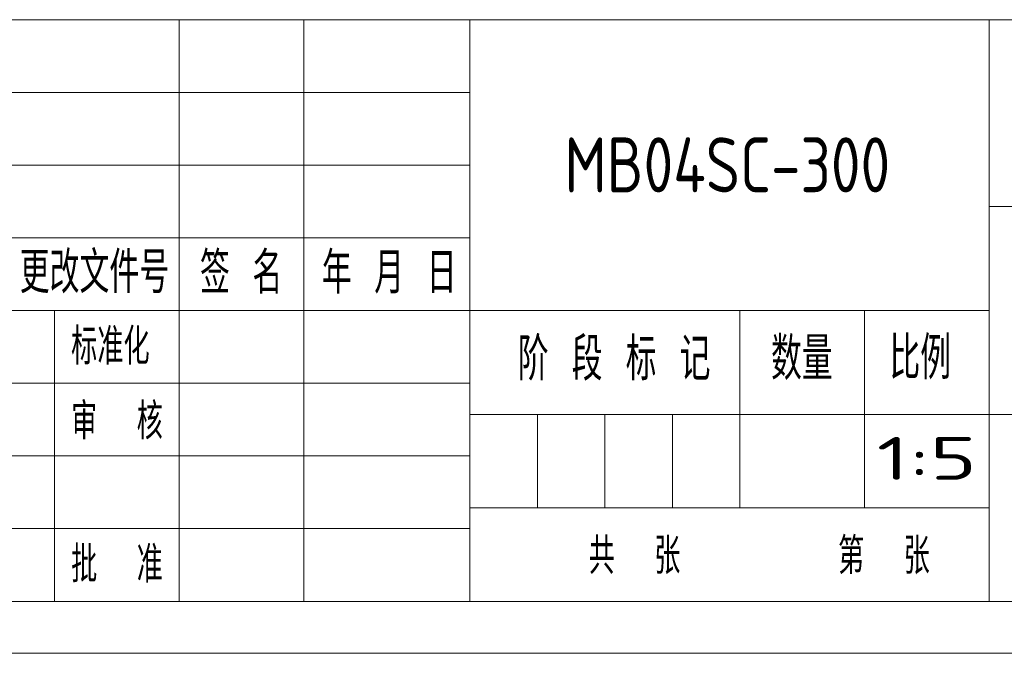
# Model space of a CAD drawing. Header units: millimetres. Extents: x 609 to 1177, y -109 to 470.
# Tile 2 of 40: x 731 to 916, y -109 to 10. Entities that reach past the tile are written whole.
import ezdxf
from ezdxf.enums import TextEntityAlignment as Align

# ---------------------------------------------------------------- set-up
doc = ezdxf.new("R2010")
doc.units = ezdxf.units.MM
for name, color, linetype, lineweight in [('1轮廓实线层', 7, 'Continuous', 18), ('2细线层', 4, 'Continuous', 13), ('6文字层', 3, 'Continuous', 13), ('L2', 6, 'Continuous', 13)]:
    doc.layers.add(name, color=color, linetype=linetype, lineweight=lineweight)
doc.styles.add('PC_TEXTSTYLE', font='ISOCP.SHX', dxfattribs={"width": 0.707, "bigfont": 'GBCBIG.SHX'})
doc.styles.add('标准汉字', font='gbenor.shx', dxfattribs={"bigfont": 'gbcbig.shx'})

msp = doc.modelspace()

# ---------------------------------------------------------------- linework, layer by layer
at = {"layer": '1轮廓实线层'}
for p, q in [((659.97963, 9.96263), (1010.97963, 9.96263)), ((659.97963, -99.23737), (1010.97963, -99.23737))]:
    msp.add_line(p, q, dxfattribs=at)
at = {"layer": '2细线层', "color": 6, "linetype": 'Continuous'}
for p, q in [((761.37963, -99.23737), (761.37963, 9.96263)), ((761.37963, -44.63737), (761.37963, 9.96263)), ((784.77963, -99.23737), (784.77963, 9.96263)), ((815.97963, -99.23737), (815.97963, 9.96263)), ((913.47963, -99.23737), (913.47963, 9.96263)), ((659.97963, -3.68737), (815.97963, -3.68737)), ((659.97963, -17.33737), (815.97963, -17.33737)), ((913.47963, -25.13737), (1010.97963, -25.13737)), ((659.97963, -30.98737), (815.97963, -30.98737)), ((659.97963, -44.63737), (913.47963, -44.63737)), ((866.67963, -81.68737), (866.67963, -44.63737)), ((890.07963, -81.68737), (890.07963, -44.63737)), ((659.97963, -58.28737), (815.97963, -58.28737)), ((815.97963, -64.13737), (1010.97963, -64.13737)), ((828.65463, -81.68737), (828.65463, -64.13737)), ((841.32963, -81.68737), (841.32963, -64.13737)), ((854.00463, -81.68737), (854.00463, -64.13737)), ((659.97963, -71.93737), (815.97963, -71.93737)), ((815.97963, -81.68737), (913.47963, -81.68737)), ((659.97963, -85.58737), (815.97963, -85.58737))]:
    msp.add_line(p, q, dxfattribs=at)
at = {"layer": '2细线层'}
msp.add_line((611.22963, -108.98737), (1020.72963, -108.98737), dxfattribs=at)
at = {"layer": 'L2', "linetype": 'Continuous'}
msp.add_line((737.97963, -99.23737), (737.97963, -44.63737), dxfattribs=at)

# ---------------------------------------------------------------- texts
at = {"layer": '6文字层', "color": 6, "style": '标准汉字'}
for s, height, p in [('更改文件号', 7.8, (731.44046, -41.37114)), ('签 名', 7.8, (765.29751, -41.45717)), ('年 月 日', 7.8, (788.17567, -41.45717)), ('标准化', 6.825, (741.10222, -54.79034)), ('阶 段 标 记', 8.029412, (824.97086, -57.75976)), ('数量', 8.029412, (872.52155, -57.65863)), ('比例', 8.029412, (894.76778, -57.54412)), ('审  核', 6.825, (741.10222, -68.82443)), ('共  张        第  张', 6.825, (838.28445, -94.10818)), ('批  准', 6.825, (741.10222, -95.70297))]:
    msp.add_text(s, height=height, dxfattribs=at).set_placement(p)
at = {"layer": '6文字层', "color": 4, "style": 'PC_TEXTSTYLE', "width": 0.805859, "flags": 8}
msp.add_attdef('MB04SC-300', text='产品名称或材料标记', height=10.323529, dxfattribs=at).set_placement((833.75006, -22.45086), (894.90355, -22.45086), align=Align.FIT)
at = {"layer": '6文字层', "color": 6, "style": 'PC_TEXTSTYLE', "width": 1.683787, "flags": 8}
msp.add_attdef('1:5', text='', height=8.02941, dxfattribs=at).set_placement((892.37375, -76.40798), (911.18551, -76.40798), align=Align.FIT)

doc.saveas('drawing.dxf')
